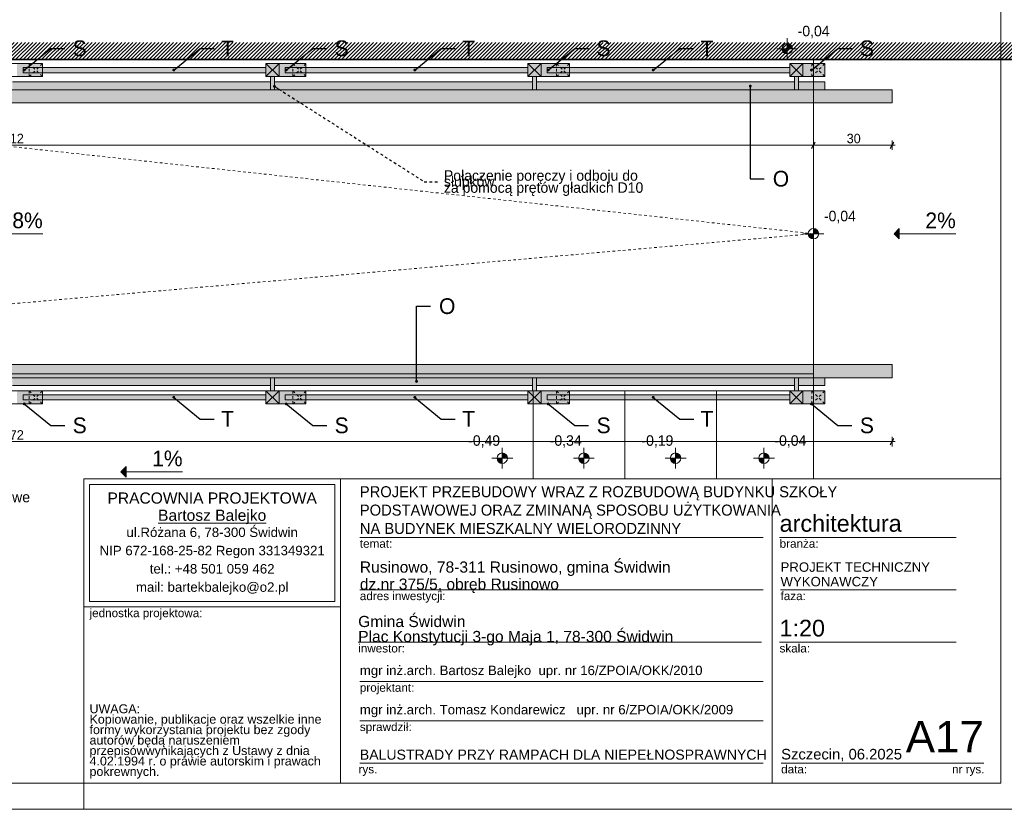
# Model space of a CAD drawing. Extents: x -185212 to -141632, y 74574 to 84560.
# Tile 148 of 256: x -174178 to -170420, y 74574 to 77589. Entities that reach past the tile are written whole.
import ezdxf

# ---------------------------------------------------------------- set-up
doc = ezdxf.new("R2010")
doc.units = 0
doc.header["$MEASUREMENT"] = 0
doc.linetypes.add('Hidden Line', pattern=[20, 10, -10])
for name, color, linetype, lineweight in [('Arch balustrady_Nr_Pióra__41', 7, 'Continuous', 9), ('Arch opisy_Nr_Pióra__21', 7, 'Continuous', 13), ('Arch schody_Nr_Pióra__1', 7, 'Continuous', 35), ('Arch schody_Nr_Pióra__21', 7, 'Continuous', 13), ('arch spadki_Nr_Pióra__21', 7, 'Continuous', 13), ('ARCH TABELA_Nr_Pióra__1', 7, 'Continuous', 35), ('ARCH TABELA_Nr_Pióra__21', 7, 'Continuous', 13), ('ARCH TABELA_Nr_Pióra__7', 7, 'Continuous', 13), ('arch wypelnienia_Nr_Pióra__41', 7, 'Continuous', 9), ('INWENT RZĘDNE_Nr_Pióra__21', 7, 'Continuous', 13), ('INWENT WYMIARY_Nr_Pióra__21', 7, 'Continuous', 13)]:
    doc.layers.add(name, color=color, linetype=linetype, lineweight=lineweight)
for name, color, linetype, lineweight, true_color in [('Arch kolorystyka_Nr_Pióra__81', 7, 'Continuous', 13, 0x6a6a6a), ('Arch schody_Nr_Pióra__2', 7, 'Continuous', 13, 0x7f7f7f), ('arch wypelnienia_Nr_Pióra__61', 7, 'Continuous', 20, 0x6a6a6a), ('INWENT WYMIARY_Nr_Pióra__3', 7, 'Continuous', 18, 0xff6600)]:
    doc.layers.add(name, color=color, linetype=linetype, lineweight=lineweight, true_color=true_color)
for name, color, linetype in [('Arch schody', 7, 'Continuous'), ('INWENT RZĘDNE', 7, 'Continuous'), ('INWENT WYMIARY', 7, 'Continuous')]:
    doc.layers.add(name, color=color, linetype=linetype)
doc.styles.add('GENERATED_STYLE_1', font='txt')
doc.styles.add('GENERATED_STYLE_3', font='txt')
doc.styles.add('GENERATED_STYLE_4', font='arial.ttf')
doc.styles.add('GENERATED_STYLE_5', font='arial.ttf')
doc.styles.add('GENERATED_STYLE_6', font='arial.ttf')
doc.dimstyles.new('GENERATED_STYLE__12', dxfattribs={"dimtxt": 0.18, "dimasz": 21.888, "dimexe": 0.18, "dimexo": 0.0625, "dimgap": 0.09, "dimtad": 0, "dimtih": 1, "dimtoh": 1, "dimdec": 4, "dimzin": 0, "dimdsep": 46, "dimcen": 0.09, "dimadec": 0, "dimazin": 0, "dimtfac": 1, "dimtdec": 4, "dimtmove": 0, "dimatfit": 3, "dimldrblk": 'ARROWHEAD_11', "dimfxl": 0, "dimtolj": 1, "dimtzin": 0, "dimarcsym": 0})
doc.dimstyles.new('GENERATED_STYLE__2', dxfattribs={"dimtxt": 35.999999, "dimasz": 18.24, "dimexe": 0.18, "dimexo": 0, "dimgap": 0.09, "dimtad": 1, "dimtih": 1, "dimtoh": 1, "dimdec": 0, "dimlfac": 0.1, "dimzin": 0, "dimdsep": 46, "dimtxsty": 'GENERATED_STYLE_1', "dimblk": 'ARROWHEAD_2', "dimblk1": 'ARROWHEAD_2', "dimblk2": 'ARROWHEAD_2', "dimcen": 0.09, "dimclrd": 7, "dimclre": 7, "dimclrt": 7, "dimazin": 0, "dimtfac": 1, "dimtdec": 4, "dimtmove": 0, "dimatfit": 3, "dimfxl": 0, "dimtolj": 1, "dimtzin": 0, "dimarcsym": 0})
doc.dimstyles.new('GENERATED_STYLE__6', dxfattribs={"dimtxt": 35.999999, "dimasz": 18.24, "dimexe": 0.18, "dimexo": 0, "dimgap": 0.09, "dimtad": 1, "dimtih": 1, "dimtoh": 1, "dimdec": 0, "dimlfac": 0.1, "dimzin": 0, "dimdsep": 46, "dimtxsty": 'GENERATED_STYLE_1', "dimblk": 'ARROWHEAD_2', "dimblk1": 'ARROWHEAD_2', "dimblk2": 'ARROWHEAD_2', "dimcen": 0.09, "dimclrd": 256, "dimclre": 256, "dimclrt": 256, "dimazin": 0, "dimtfac": 1, "dimtdec": 4, "dimtmove": 0, "dimatfit": 3, "dimfxl": 0, "dimtolj": 1, "dimtzin": 0, "dimarcsym": 0})

# ---------------------------------------------------------------- blocks, each defined once
blk = doc.blocks.new('Linia_1', base_point=(-173556.7, 75863))
at = {"layer": 'Arch schody_Nr_Pióra__21', "linetype": 'Continuous'}
blk.add_hatch(color=256, dxfattribs=at).paths.add_polyline_path([(-173792.5, 75863), (-173772.5, 75883), (-173772.5, 75843)], flags=0)
for p, q in [((-173792.5, 75863), (-173772.5, 75883)), ((-173792.5, 75863), (-173772.5, 75843)), ((-173772.5, 75883), (-173772.5, 75843)), ((-173556.7, 75863), (-173772.5, 75863))]:
    blk.add_line(p, q, dxfattribs=at)
blk = doc.blocks.new('Linia_6', base_point=(-170605.1, 76772.1))
at = {"layer": 'Arch schody_Nr_Pióra__21', "linetype": 'Continuous'}
blk.add_hatch(color=256, dxfattribs=at).paths.add_polyline_path([(-170840.9, 76772.1), (-170820.9, 76792.1), (-170820.9, 76752.1)], flags=0)
for p, q in [((-170840.9, 76772.1), (-170820.9, 76792.1)), ((-170820.9, 76792.1), (-170820.9, 76752.1)), ((-170840.9, 76772.1), (-170820.9, 76752.1)), ((-170605.1, 76772.1), (-170820.9, 76772.1))]:
    blk.add_line(p, q, dxfattribs=at)
blk = doc.blocks.new('Linia_7', base_point=(-174090.6, 76772.1))
at = {"layer": 'Arch schody_Nr_Pióra__21', "linetype": 'Continuous'}
blk.add_hatch(color=256, dxfattribs=at).paths.add_polyline_path([(-174326.3, 76772.1), (-174306.3, 76792.1), (-174306.3, 76752.1)], flags=0)
for p, q in [((-174326.3, 76772.1), (-174306.3, 76792.1)), ((-174306.3, 76792.1), (-174306.3, 76752.1)), ((-174326.3, 76772.1), (-174306.3, 76752.1)), ((-174090.6, 76772.1), (-174306.3, 76772.1))]:
    blk.add_line(p, q, dxfattribs=at)
blk = doc.blocks.new('*D102')
at = {"layer": 'INWENT WYMIARY_Nr_Pióra__3', "linetype": 'Continuous'}
for p, q in [((-177568.4, 77092), (-177568.4, 77128)), ((-177268.4, 77092), (-177268.4, 77128)), ((-177580.2, 77110), (-177568.4, 77110)), ((-177561.5, 77122), (-177575.4, 77098)), ((-177568.4, 77110), (-177268.4, 77110)), ((-177261.5, 77122), (-177275.4, 77098))]:
    blk.add_line(p, q, dxfattribs=at)
at = {"layer": 'INWENT WYMIARY_Nr_Pióra__3', "char_height": 36, "attachment_point": 7, "style": 'GENERATED_STYLE_1'}
for s, insert in [('{30}', (-177441.5, 77117.2)), ('{612}', (-174243, 77117.2)), ('{30}', (-171021.5, 77117.2))]:
    blk.add_mtext(s, dxfattribs=dict(at, insert=insert))
blk = doc.blocks.new('ARROWHEAD_2')
at = {"color": 0, "linetype": 'Continuous', "lineweight": 0}
for p, q in [((0, 0), (-1, 0)), ((-0.38, -0.66), (0.38, 0.66))]:
    blk.add_line(p, q, dxfattribs=at)
blk = doc.blocks.new('*D103')
at = {"layer": 'INWENT WYMIARY_Nr_Pióra__3', "linetype": 'Continuous'}
for p, q in [((-177268.4, 77092), (-177268.4, 77128)), ((-171148.4, 77092), (-171148.4, 77128)), ((-177261.5, 77122), (-177275.4, 77098)), ((-177268.4, 77110), (-171148.4, 77110)), ((-171141.5, 77122), (-171155.4, 77098))]:
    blk.add_line(p, q, dxfattribs=at)
at = {"layer": 'INWENT WYMIARY_Nr_Pióra__3', "char_height": 36, "attachment_point": 7, "style": 'GENERATED_STYLE_1'}
for s, insert in [('{30}', (-177441.5, 77117.2)), ('{612}', (-174243, 77117.2)), ('{30}', (-171021.5, 77117.2))]:
    blk.add_mtext(s, dxfattribs=dict(at, insert=insert))
blk = doc.blocks.new('*D104')
at = {"layer": 'INWENT WYMIARY_Nr_Pióra__3', "linetype": 'Continuous'}
for p, q in [((-171148.4, 77092), (-171148.4, 77128)), ((-170848.4, 77092), (-170848.4, 77128)), ((-171141.5, 77122), (-171155.4, 77098)), ((-171148.4, 77110), (-170848.4, 77110)), ((-170855.4, 77098), (-170841.5, 77122)), ((-170848.4, 77110), (-170836.7, 77110))]:
    blk.add_line(p, q, dxfattribs=at)
at = {"layer": 'INWENT WYMIARY_Nr_Pióra__3', "char_height": 36, "attachment_point": 7, "style": 'GENERATED_STYLE_1'}
for s, insert in [('{30}', (-177441.5, 77117.2)), ('{612}', (-174243, 77117.2)), ('{30}', (-171021.5, 77117.2))]:
    blk.add_mtext(s, dxfattribs=dict(at, insert=insert))
blk = doc.blocks.new('*D105')
at = {"layer": 'INWENT WYMIARY_Nr_Pióra__21', "linetype": 'Continuous'}
for p, q in [((-177580.2, 75978.1), (-177568.4, 75978.1)), ((-177561.5, 75990.1), (-177575.4, 75966.1)), ((-177568.4, 75960.1), (-177568.4, 75996.1)), ((-177568.4, 75978.1), (-170848.4, 75978.1)), ((-170855.4, 75966.1), (-170841.5, 75990.1)), ((-170848.4, 75960.1), (-170848.4, 75996.1)), ((-170848.4, 75978.1), (-170836.7, 75978.1))]:
    blk.add_line(p, q, dxfattribs=at)
at = {"layer": 'INWENT WYMIARY_Nr_Pióra__21', "insert": (-174243, 75985.3), "char_height": 36, "attachment_point": 7, "style": 'GENERATED_STYLE_1'}
blk.add_mtext('{672}', dxfattribs=at)
blk = doc.blocks.new('Koty wysokościowe_1', base_point=(-171248.7, 77478.6))
at = {"layer": 'INWENT RZĘDNE_Nr_Pióra__21', "linetype": 'Continuous'}
for points in [[(-171248.7, 77478.6), (-171268.7, 77478.6), (-171267.2, 77471), (-171262.8, 77464.5), (-171256.3, 77460.1), (-171248.7, 77458.6)], [(-171248.7, 77478.6), (-171228.7, 77478.6), (-171230.2, 77486.3), (-171234.5, 77492.7), (-171241, 77497.1), (-171248.7, 77498.6)]]:
    blk.add_hatch(color=256, dxfattribs=at).paths.add_polyline_path(points, flags=0)
for p, q in [((-171248.7, 77438.6), (-171248.7, 77518.6)), ((-171288.7, 77478.6), (-171208.7, 77478.6))]:
    blk.add_line(p, q, dxfattribs=at)
blk.add_circle((-171248.7, 77478.6), 20, dxfattribs=at)
at = {"layer": 'INWENT RZĘDNE_Nr_Pióra__21', "insert": (-171208.7, 77518.6), "char_height": 40, "attachment_point": 7, "style": 'GENERATED_STYLE_1'}
blk.add_mtext('{-0,04}', dxfattribs=at)
blk = doc.blocks.new('Koty wysokościowe_2', base_point=(-171148.4, 76772.1))
at = {"layer": 'INWENT RZĘDNE_Nr_Pióra__21', "linetype": 'Continuous'}
for points in [[(-171148.4, 76772.1), (-171128.4, 76772.1), (-171130, 76779.7), (-171134.3, 76786.2), (-171140.8, 76790.5), (-171148.4, 76792.1)], [(-171148.4, 76772.1), (-171168.4, 76772.1), (-171166.9, 76764.4), (-171162.6, 76757.9), (-171156.1, 76753.6), (-171148.4, 76752.1)]]:
    blk.add_hatch(color=256, dxfattribs=at).paths.add_polyline_path(points, flags=0)
for p, q in [((-171148.4, 76732.1), (-171148.4, 76812.1)), ((-171188.4, 76772.1), (-171108.4, 76772.1))]:
    blk.add_line(p, q, dxfattribs=at)
blk.add_circle((-171148.4, 76772.1), 20, dxfattribs=at)
at = {"layer": 'INWENT RZĘDNE_Nr_Pióra__21', "insert": (-171108.4, 76812.1), "char_height": 40, "attachment_point": 7, "style": 'GENERATED_STYLE_1'}
blk.add_mtext('{-0,04}', dxfattribs=at)
blk = doc.blocks.new('Koty wysokościowe_3', base_point=(-171337.5, 75914.9))
at = {"layer": 'INWENT RZĘDNE_Nr_Pióra__21', "linetype": 'Continuous'}
for points in [[(-171337.5, 75914.9), (-171317.5, 75914.9), (-171319.1, 75922.6), (-171323.4, 75929.1), (-171329.9, 75933.4), (-171337.5, 75934.9)], [(-171337.5, 75914.9), (-171357.5, 75914.9), (-171356, 75907.3), (-171351.7, 75900.8), (-171345.2, 75896.5), (-171337.5, 75894.9)]]:
    blk.add_hatch(color=256, dxfattribs=at).paths.add_polyline_path(points, flags=0)
for p, q in [((-171337.5, 75874.9), (-171337.5, 75954.9)), ((-171377.5, 75914.9), (-171297.5, 75914.9))]:
    blk.add_line(p, q, dxfattribs=at)
blk.add_circle((-171337.5, 75914.9), 20, dxfattribs=at)
at = {"layer": 'INWENT RZĘDNE_Nr_Pióra__21', "insert": (-171297.5, 75954.9), "char_height": 40, "attachment_point": 7, "style": 'GENERATED_STYLE_1'}
blk.add_mtext('{-0,04}', dxfattribs=at)
blk = doc.blocks.new('Koty wysokościowe_6', base_point=(-172336.2, 75914.9))
at = {"layer": 'INWENT RZĘDNE_Nr_Pióra__21', "linetype": 'Continuous'}
for points in [[(-172336.2, 75914.9), (-172316.2, 75914.9), (-172317.8, 75922.6), (-172322.1, 75929.1), (-172328.6, 75933.4), (-172336.2, 75934.9)], [(-172336.2, 75914.9), (-172356.2, 75914.9), (-172354.7, 75907.3), (-172350.4, 75900.8), (-172343.9, 75896.5), (-172336.2, 75894.9)]]:
    blk.add_hatch(color=256, dxfattribs=at).paths.add_polyline_path(points, flags=0)
for p, q in [((-172336.2, 75874.9), (-172336.2, 75954.9)), ((-172376.2, 75914.9), (-172296.2, 75914.9))]:
    blk.add_line(p, q, dxfattribs=at)
blk.add_circle((-172336.2, 75914.9), 20, dxfattribs=at)
at = {"layer": 'INWENT RZĘDNE_Nr_Pióra__21', "insert": (-172466.4, 75954.9), "char_height": 40, "attachment_point": 7, "style": 'GENERATED_STYLE_1'}
blk.add_mtext('{-0,49}', dxfattribs=at)
blk = doc.blocks.new('Koty wysokościowe_7', base_point=(-172024.9, 75914.9))
at = {"layer": 'INWENT RZĘDNE_Nr_Pióra__21', "linetype": 'Continuous'}
for points in [[(-172024.9, 75914.9), (-172004.9, 75914.9), (-172006.4, 75922.6), (-172010.8, 75929.1), (-172017.3, 75933.4), (-172024.9, 75934.9)], [(-172024.9, 75914.9), (-172044.9, 75914.9), (-172043.4, 75907.3), (-172039, 75900.8), (-172032.6, 75896.5), (-172024.9, 75894.9)]]:
    blk.add_hatch(color=256, dxfattribs=at).paths.add_polyline_path(points, flags=0)
for p, q in [((-172024.9, 75874.9), (-172024.9, 75954.9)), ((-172064.9, 75914.9), (-171984.9, 75914.9))]:
    blk.add_line(p, q, dxfattribs=at)
blk.add_circle((-172024.9, 75914.9), 20, dxfattribs=at)
at = {"layer": 'INWENT RZĘDNE_Nr_Pióra__21', "insert": (-172155.1, 75954.9), "char_height": 40, "attachment_point": 7, "style": 'GENERATED_STYLE_1'}
blk.add_mtext('{-0,34}', dxfattribs=at)
blk = doc.blocks.new('Koty wysokościowe_8', base_point=(-171674.9, 75914.9))
at = {"layer": 'INWENT RZĘDNE_Nr_Pióra__21', "linetype": 'Continuous'}
for points in [[(-171674.9, 75914.9), (-171654.9, 75914.9), (-171656.4, 75922.6), (-171660.8, 75929.1), (-171667.3, 75933.4), (-171674.9, 75934.9)], [(-171674.9, 75914.9), (-171694.9, 75914.9), (-171693.4, 75907.3), (-171689, 75900.8), (-171682.6, 75896.5), (-171674.9, 75894.9)]]:
    blk.add_hatch(color=256, dxfattribs=at).paths.add_polyline_path(points, flags=0)
for p, q in [((-171674.9, 75874.9), (-171674.9, 75954.9)), ((-171714.9, 75914.9), (-171634.9, 75914.9))]:
    blk.add_line(p, q, dxfattribs=at)
blk.add_circle((-171674.9, 75914.9), 20, dxfattribs=at)
at = {"layer": 'INWENT RZĘDNE_Nr_Pióra__21', "insert": (-171805.1, 75954.9), "char_height": 40, "attachment_point": 7, "style": 'GENERATED_STYLE_1'}
blk.add_mtext('{-0,19}', dxfattribs=at)
blk = doc.blocks.new('ARROWHEAD_11')
at = {"color": 0, "linetype": 'Continuous', "lineweight": 0}
blk.add_line((0, 0), (-1, 0), dxfattribs=at)
at = {"color": 0, "linetype": 'Continuous', "lineweight": 0, "const_width": 0.25, "flags": 128}
blk.add_lwpolyline([(-0.125, 0, 1), (0.125, 0, 1)], format="xyb", close=True, dxfattribs=at)

msp = doc.modelspace()

# ---------------------------------------------------------------- hatches: boundary and pattern name
at = {"layer": 'Arch kolorystyka_Nr_Pióra__81', "linetype": 'Continuous'}
h = msp.add_hatch(dxfattribs=at)
h.set_pattern_fill('Cegła_zwykła', color=256, style=0, pattern_type=2)
h.set_pattern_definition([(45, (0, 0), (-7.0710678, 7.0710678), [])])
h.paths.add_polyline_path([(-170333.1, 77437.1), (-177268.4, 77437.1), (-177268.4, 77504.2), (-177194.9, 77504.2), (-177194.9, 77502.6), (-170333.1, 77502.6)], flags=0)
at = {"layer": 'arch wypelnienia_Nr_Pióra__41', "linetype": 'Continuous', "lineweight": 0, "true_color": 0x000000}
for points in [[(-174165.5, 77387.1), (-173238.4, 77387.1), (-173238.4, 77407.1), (-174165.5, 77407.1)], [(-173238.4, 77422.1), (-173188.4, 77422.1), (-173188.4, 77372.1), (-173205.9, 77372.1), (-173205.9, 77322.1), (-173220.9, 77322.1), (-173220.9, 77372.1), (-173238.4, 77372.1)], [(-173165.5, 77387.1), (-172238.4, 77387.1), (-172238.4, 77407.1), (-173165.5, 77407.1)], [(-172238.4, 77422.1), (-172188.4, 77422.1), (-172188.4, 77372.1), (-172205.9, 77372.1), (-172205.9, 77322.1), (-172220.9, 77322.1), (-172220.9, 77372.1), (-172238.4, 77372.1)], [(-172165.5, 77387.1), (-171238.4, 77387.1), (-171238.4, 77407.1), (-172165.5, 77407.1)], [(-171238.4, 77422.1), (-171188.4, 77422.1), (-171188.4, 77372.1), (-171205.9, 77372.1), (-171205.9, 77322.1), (-171220.9, 77322.1), (-171220.9, 77372.1), (-171238.4, 77372.1)], [(-173220.9, 77322.1), (-173220.9, 77352.1), (-174205.9, 77352.1), (-174205.9, 77322.1)], [(-172220.9, 77322.1), (-172220.9, 77352.1), (-173205.9, 77352.1), (-173205.9, 77322.1)], [(-171220.9, 77352.1), (-172205.9, 77352.1), (-172205.9, 77322.1), (-171220.9, 77322.1)], [(-171104.6, 77322.1), (-171104.6, 77352.1), (-171154.6, 77352.1), (-171205.9, 77352.1), (-171205.9, 77322.1)], [(-170848.4, 77272.1), (-177568.4, 77272.1), (-177568.4, 77322.1), (-170848.4, 77322.1)], [(-177568.4, 76222.1), (-170848.4, 76222.1), (-170848.4, 76272.1), (-177568.4, 76272.1)], [(-173220.9, 76192.1), (-173220.9, 76222.1), (-174205.9, 76222.1), (-174205.9, 76192.1)], [(-173238.4, 76122.1), (-173188.4, 76122.1), (-173188.4, 76172.1), (-173205.9, 76172.1), (-173205.9, 76222.1), (-173220.9, 76222.1), (-173220.9, 76172.1), (-173238.4, 76172.1)], [(-172220.9, 76192.1), (-172220.9, 76222.1), (-173205.9, 76222.1), (-173205.9, 76192.1)], [(-172238.4, 76122.1), (-172188.4, 76122.1), (-172188.4, 76172.1), (-172205.9, 76172.1), (-172205.9, 76222.1), (-172220.9, 76222.1), (-172220.9, 76172.1), (-172238.4, 76172.1)], [(-171220.9, 76222.1), (-172205.9, 76222.1), (-172205.9, 76192.1), (-171220.9, 76192.1)], [(-171238.4, 76122.1), (-171188.4, 76122.1), (-171188.4, 76172.1), (-171205.9, 76172.1), (-171205.9, 76222.1), (-171220.9, 76222.1), (-171220.9, 76172.1), (-171238.4, 76172.1)], [(-171104.6, 76192.1), (-171104.6, 76222.1), (-171154.6, 76222.1), (-171205.9, 76222.1), (-171205.9, 76192.1)], [(-174165.5, 76137.1), (-173238.4, 76137.1), (-173238.4, 76157.1), (-174165.5, 76157.1)], [(-173165.5, 76137.1), (-172238.4, 76137.1), (-172238.4, 76157.1), (-173165.5, 76157.1)], [(-172165.5, 76137.1), (-171238.4, 76137.1), (-171238.4, 76157.1), (-172165.5, 76157.1)]]:
    msp.add_hatch(color=18, dxfattribs=at).paths.add_polyline_path(points, flags=0)
at = {"layer": 'arch wypelnienia_Nr_Pióra__61', "linetype": 'Continuous', "lineweight": 0, "true_color": 0x1a1a1a}
for points in [[(-174188.4, 77372.1), (-174188.4, 77422.1), (-174091.9, 77422.1), (-174091.9, 77407.1), (-174165.5, 77407.1), (-174165.5, 77387.1), (-174091.9, 77387.1), (-174091.9, 77372.1)], [(-173188.4, 77372.1), (-173188.4, 77422.1), (-173085.5, 77422.1), (-173085.5, 77407.1), (-173165.5, 77407.1), (-173165.5, 77387.1), (-173085.5, 77387.1), (-173085.5, 77372.1)], [(-172188.4, 77372.1), (-172188.4, 77422.1), (-172079.1, 77422.1), (-172079.1, 77407.1), (-172165.5, 77407.1), (-172165.5, 77387.1), (-172079.1, 77387.1), (-172079.1, 77372.1)], [(-171188.4, 77422.1), (-171104.6, 77422.1), (-171104.6, 77372.1), (-171188.4, 77372.1)], [(-174188.4, 76172.1), (-174188.4, 76122.1), (-174091.9, 76122.1), (-174091.9, 76137.1), (-174165.5, 76137.1), (-174165.5, 76157.1), (-174091.9, 76157.1), (-174091.9, 76172.1)], [(-173188.4, 76172.1), (-173188.4, 76122.1), (-173085.5, 76122.1), (-173085.5, 76137.1), (-173165.5, 76137.1), (-173165.5, 76157.1), (-173085.5, 76157.1), (-173085.5, 76172.1)], [(-172188.4, 76172.1), (-172188.4, 76122.1), (-172079.1, 76122.1), (-172079.1, 76137.1), (-172165.5, 76137.1), (-172165.5, 76157.1), (-172079.1, 76157.1), (-172079.1, 76172.1)], [(-171188.4, 76122.1), (-171104.6, 76122.1), (-171104.6, 76172.1), (-171188.4, 76172.1)]]:
    msp.add_hatch(color=250, dxfattribs=at).paths.add_polyline_path(points, flags=0)

# ---------------------------------------------------------------- linework, layer by layer
at = {"layer": 'Arch balustrady_Nr_Pióra__41', "linetype": 'Continuous'}
for p, q in [((-174091.9, 77422.1), (-174238.4, 77422.1)), ((-174165.5, 77407.1), (-174165.5, 77387.1)), ((-174165.5, 77407.1), (-173238.4, 77407.1)), ((-174091.9, 77372.1), (-174091.9, 77422.1)), ((-173085.5, 77422.1), (-173238.4, 77422.1)), ((-173188.4, 77422.1), (-173238.4, 77422.1)), ((-173238.4, 77372.1), (-173188.4, 77422.1)), ((-173238.4, 77422.1), (-173188.4, 77372.1)), ((-173238.4, 77422.1), (-173238.4, 77372.1)), ((-173188.4, 77372.1), (-173188.4, 77422.1)), ((-173165.5, 77407.1), (-172238.4, 77407.1)), ((-173165.5, 77407.1), (-173165.5, 77387.1)), ((-173085.5, 77372.1), (-173085.5, 77422.1)), ((-172079.1, 77422.1), (-172238.4, 77422.1)), ((-172188.4, 77422.1), (-172238.4, 77422.1)), ((-172238.4, 77372.1), (-172188.4, 77422.1)), ((-172238.4, 77422.1), (-172188.4, 77372.1)), ((-172238.4, 77422.1), (-172238.4, 77372.1)), ((-172188.4, 77372.1), (-172188.4, 77422.1)), ((-172165.5, 77407.1), (-171238.4, 77407.1)), ((-172165.5, 77407.1), (-172165.5, 77387.1)), ((-172079.1, 77372.1), (-172079.1, 77422.1)), ((-171188.4, 77422.1), (-171238.4, 77422.1)), ((-171238.4, 77372.1), (-171188.4, 77422.1)), ((-171238.4, 77422.1), (-171188.4, 77372.1)), ((-171104.6, 77422.1), (-171238.4, 77422.1)), ((-171238.4, 77422.1), (-171238.4, 77372.1)), ((-171188.4, 77372.1), (-171188.4, 77422.1)), ((-171104.6, 77372.1), (-171104.6, 77422.1)), ((-174238.4, 77372.1), (-174091.9, 77372.1)), ((-174205.9, 77352.1), (-173220.9, 77352.1)), ((-174165.5, 77387.1), (-173238.4, 77387.1)), ((-173238.4, 77372.1), (-173085.5, 77372.1)), ((-173238.4, 77372.1), (-173188.4, 77372.1)), ((-173220.9, 77372.1), (-173220.9, 77322.1)), ((-173205.9, 77372.1), (-173205.9, 77322.1)), ((-173205.9, 77352.1), (-172220.9, 77352.1)), ((-173165.5, 77387.1), (-172238.4, 77387.1)), ((-172238.4, 77372.1), (-172079.1, 77372.1)), ((-172238.4, 77372.1), (-172188.4, 77372.1)), ((-172220.9, 77372.1), (-172220.9, 77322.1)), ((-172205.9, 77372.1), (-172205.9, 77322.1)), ((-172205.9, 77352.1), (-171220.9, 77352.1)), ((-172165.5, 77387.1), (-171238.4, 77387.1)), ((-171238.4, 77372.1), (-171188.4, 77372.1)), ((-171238.4, 77372.1), (-171104.6, 77372.1)), ((-171220.9, 77372.1), (-171220.9, 77322.1)), ((-171205.9, 77372.1), (-171205.9, 77322.1)), ((-171205.9, 77352.1), (-171104.6, 77352.1)), ((-171104.6, 77352.1), (-171104.6, 77322.1)), ((-177568.4, 77322.1), (-170848.4, 77322.1)), ((-170848.4, 77322.1), (-170848.4, 77272.1)), ((-177568.4, 77272.1), (-170848.4, 77272.1)), ((-177568.4, 76272.1), (-170848.4, 76272.1)), ((-170848.4, 76222.1), (-170848.4, 76272.1)), ((-177568.4, 76222.1), (-170848.4, 76222.1)), ((-174205.9, 76192.1), (-173220.9, 76192.1)), ((-173220.9, 76172.1), (-173220.9, 76222.1)), ((-173205.9, 76172.1), (-173205.9, 76222.1)), ((-173205.9, 76192.1), (-172220.9, 76192.1)), ((-172220.9, 76172.1), (-172220.9, 76222.1)), ((-172205.9, 76172.1), (-172205.9, 76222.1)), ((-172205.9, 76192.1), (-171220.9, 76192.1)), ((-171220.9, 76172.1), (-171220.9, 76222.1)), ((-171205.9, 76172.1), (-171205.9, 76222.1)), ((-171205.9, 76192.1), (-171154.6, 76192.1)), ((-171154.6, 76192.1), (-171104.6, 76192.1)), ((-171104.6, 76192.1), (-171104.6, 76222.1)), ((-174238.4, 76172.1), (-174091.9, 76172.1)), ((-174165.5, 76137.1), (-174165.5, 76157.1)), ((-174165.5, 76157.1), (-173238.4, 76157.1)), ((-174091.9, 76172.1), (-174091.9, 76122.1)), ((-173238.4, 76172.1), (-173085.5, 76172.1)), ((-173238.4, 76172.1), (-173188.4, 76172.1)), ((-173238.4, 76172.1), (-173188.4, 76122.1)), ((-173238.4, 76122.1), (-173188.4, 76172.1)), ((-173238.4, 76122.1), (-173238.4, 76172.1)), ((-173188.4, 76172.1), (-173188.4, 76122.1)), ((-173165.5, 76137.1), (-173165.5, 76157.1)), ((-173165.5, 76157.1), (-172238.4, 76157.1)), ((-173085.5, 76172.1), (-173085.5, 76122.1)), ((-172238.4, 76172.1), (-172079.1, 76172.1)), ((-172238.4, 76172.1), (-172188.4, 76172.1)), ((-172238.4, 76172.1), (-172188.4, 76122.1)), ((-172238.4, 76122.1), (-172188.4, 76172.1)), ((-172238.4, 76122.1), (-172238.4, 76172.1)), ((-172188.4, 76172.1), (-172188.4, 76122.1)), ((-172165.5, 76137.1), (-172165.5, 76157.1)), ((-172165.5, 76157.1), (-171238.4, 76157.1)), ((-172079.1, 76172.1), (-172079.1, 76122.1)), ((-171238.4, 76172.1), (-171188.4, 76172.1)), ((-171238.4, 76172.1), (-171188.4, 76122.1)), ((-171238.4, 76122.1), (-171188.4, 76172.1)), ((-171238.4, 76172.1), (-171104.6, 76172.1)), ((-171238.4, 76122.1), (-171238.4, 76172.1)), ((-171188.4, 76172.1), (-171188.4, 76122.1)), ((-171104.6, 76172.1), (-171104.6, 76122.1)), ((-174091.9, 76122.1), (-174238.4, 76122.1)), ((-174165.5, 76137.1), (-173238.4, 76137.1)), ((-173085.5, 76122.1), (-173238.4, 76122.1)), ((-173188.4, 76122.1), (-173238.4, 76122.1)), ((-173165.5, 76137.1), (-172238.4, 76137.1)), ((-172079.1, 76122.1), (-172238.4, 76122.1)), ((-172188.4, 76122.1), (-172238.4, 76122.1)), ((-172165.5, 76137.1), (-171238.4, 76137.1)), ((-171188.4, 76122.1), (-171238.4, 76122.1)), ((-171104.6, 76122.1), (-171238.4, 76122.1))]:
    msp.add_line(p, q, dxfattribs=at)
at = {"layer": 'Arch balustrady_Nr_Pióra__41', "linetype": 'Hidden Line'}
for p, q in [((-174141.9, 77422.1), (-174141.9, 77372.1)), ((-174141.9, 77372.1), (-174091.9, 77422.1)), ((-174141.9, 77422.1), (-174091.9, 77372.1)), ((-173135.5, 77422.1), (-173135.5, 77372.1)), ((-173135.5, 77372.1), (-173085.5, 77422.1)), ((-173135.5, 77422.1), (-173085.5, 77372.1)), ((-172129.1, 77422.1), (-172129.1, 77372.1)), ((-172129.1, 77372.1), (-172079.1, 77422.1)), ((-172129.1, 77422.1), (-172079.1, 77372.1)), ((-171154.6, 77422.1), (-171154.6, 77372.1)), ((-171154.6, 77372.1), (-171104.6, 77422.1)), ((-171154.6, 77422.1), (-171104.6, 77372.1)), ((-174141.9, 76122.1), (-174141.9, 76172.1)), ((-174141.9, 76172.1), (-174091.9, 76122.1)), ((-174141.9, 76122.1), (-174091.9, 76172.1)), ((-173135.5, 76122.1), (-173135.5, 76172.1)), ((-173135.5, 76172.1), (-173085.5, 76122.1)), ((-173135.5, 76122.1), (-173085.5, 76172.1)), ((-172129.1, 76122.1), (-172129.1, 76172.1)), ((-172129.1, 76172.1), (-172079.1, 76122.1)), ((-172129.1, 76122.1), (-172079.1, 76172.1)), ((-171154.6, 76122.1), (-171154.6, 76172.1)), ((-171154.6, 76172.1), (-171104.6, 76122.1)), ((-171154.6, 76122.1), (-171104.6, 76172.1))]:
    msp.add_line(p, q, dxfattribs=at)
at = {"layer": 'Arch schody_Nr_Pióra__1', "linetype": 'Continuous'}
msp.add_line((-169618.4, 77437.1), (-177268.4, 77437.1), dxfattribs=at)
at = {"layer": 'Arch schody_Nr_Pióra__2', "linetype": 'Hidden Line'}
for q in [(-177268.4, 77437.1), (-177268.4, 76237.1)]:
    msp.add_line((-171148.4, 76772.1), q, dxfattribs=at)
at = {"layer": 'Arch schody_Nr_Pióra__2', "linetype": 'Continuous'}
for p, q in [((-171148.4, 76237.1), (-171148.4, 77437.1)), ((-171148.4, 76237.1), (-177268.4, 76237.1)), ((-171148.4, 76172.1), (-171148.4, 76237.1)), ((-171148.4, 76172.1), (-177268.4, 76172.1)), ((-172218.4, 75836.2), (-172218.4, 76172.1)), ((-171868.4, 75836.2), (-171868.4, 76172.1)), ((-171518.4, 75836.2), (-171518.4, 76172.1)), ((-171148.4, 75836.2), (-171148.4, 76172.1))]:
    msp.add_line(p, q, dxfattribs=at)
at = {"layer": 'ARCH TABELA_Nr_Pióra__21', "linetype": 'Continuous'}
for p, q in [((-170433.1, 80414), (-170433.1, 75836.2)), ((-173933.1, 75836.2), (-172954.3, 75836.2)), ((-173933.1, 75346.9), (-173933.1, 75836.2)), ((-173933.1, 74674), (-173933.1, 75836.2)), ((-173933.1, 75836.2), (-170433.1, 75836.2)), ((-173911.8, 75368.2), (-173911.8, 75815)), ((-173911.8, 75815), (-172975.6, 75815)), ((-172975.6, 75368.2), (-172975.6, 75815)), ((-172954.3, 75346.9), (-172954.3, 75836.2)), ((-172954.3, 75836.2), (-172954.3, 74674)), ((-171305.4, 75836.2), (-171305.4, 74674)), ((-170433.1, 75836.2), (-170433.1, 74674)), ((-172954.3, 74674), (-172954.3, 75756.2)), ((-172879.9, 75612.1), (-171339.9, 75612.1)), ((-171277.5, 75612.1), (-170604.1, 75612.1)), ((-172879.9, 75412.1), (-171339.9, 75412.1)), ((-171274, 75412.1), (-170604.1, 75412.1)), ((-173911.8, 75368.2), (-172975.6, 75368.2)), ((-173933.1, 75346.9), (-172954.3, 75346.9)), ((-172886.2, 75212.2), (-171346.2, 75212.2)), ((-171277.9, 75212.2), (-170604.1, 75212.2)), ((-172879.9, 75062.2), (-171339.9, 75062.2)), ((-172879.9, 74912.2), (-171339.9, 74912.2)), ((-172879.9, 74750.5), (-171339.9, 74750.5)), ((-171271.7, 74750.5), (-170815.3, 74750.5)), ((-170819.7, 74750.5), (-170497.7, 74750.5)), ((-170433.1, 74674), (-178093.1, 74674)), ((-173933.1, 74674), (-172954.3, 74674)), ((-173933.1, 74574), (-173933.1, 74674)), ((-173933.1, 74574), (-173933.1, 74674)), ((-173933.1, 74574), (-173933.1, 74674)), ((-170433.1, 74674), (-172954.3, 74674)), ((-170333.1, 74574), (-178693.1, 74574))]:
    msp.add_line(p, q, dxfattribs=at)

# ---------------------------------------------------------------- block references
at = {"layer": 'Arch schody', "linetype": 'Continuous'}
for name, p in [('Linia_7', (-174090.6, 76772.1)), ('Linia_6', (-170605.1, 76772.1)), ('Linia_1', (-173556.7, 75863))]:
    msp.add_blockref(name, p, dxfattribs=at)
at = {"layer": 'INWENT RZĘDNE'}
for name, p in [('Koty wysokościowe_1', (-171248.7, 77478.6)), ('Koty wysokościowe_2', (-171148.4, 76772.1)), ('Koty wysokościowe_6', (-172336.2, 75914.9)), ('Koty wysokościowe_7', (-172024.9, 75914.9)), ('Koty wysokościowe_8', (-171674.9, 75914.9)), ('Koty wysokościowe_3', (-171337.5, 75914.9))]:
    msp.add_blockref(name, p, dxfattribs=at)

# ---------------------------------------------------------------- texts
at = {"layer": 'Arch opisy_Nr_Pióra__21', "linetype": 'Continuous', "char_height": 60, "attachment_point": 4, "style": 'GENERATED_STYLE_3'}
for s, insert, width in [('{S}', (-173976.2, 77479.9), 46.306), ('{T}', (-173409.5, 77479.9), 42.353), ('{S}', (-172976.2, 77479.9), 46.306), ('{T}', (-172489.2, 77479.9), 42.353), ('{S}', (-171976.2, 77479.9), 46.306), ('{T}', (-171579.1, 77479.9), 42.353), ('{S}', (-170971.2, 77479.9), 46.306), ('{O}', (-171303.6, 76981.8), 54.212), ('{O}', (-172577.6, 76495.1), 54.212), ('{S}', (-173976.2, 76039.8), 46.306), ('{T}', (-173409.5, 76064.9), 42.353), ('{S}', (-172976.2, 76039.8), 46.306), ('{T}', (-172489.2, 76064.9), 42.353), ('{S}', (-171976.2, 76039.8), 46.306), ('{T}', (-171579.1, 76064.9), 42.353), ('{S}', (-170971.2, 76039.8), 46.306)]:
    msp.add_mtext(s, dxfattribs=dict(at, insert=insert, width=width))
at = {"layer": 'Arch opisy_Nr_Pióra__21', "linetype": 'Continuous', "char_height": 40, "attachment_point": 4, "style": 'GENERATED_STYLE_3'}
for s, insert, width, line_spacing_factor in [('{Połączenie poręczy i odboju do słupków\\Pza pomocą prętów gładkich D10}', (-172559.1, 76965.3), 885.46, 0.345274), ('{Obrzeża palisadowe\\P6,5x80 cm, góra dopassowana\\Pdo spadku rampy}', (-174623.6, 75695.1), 664.096, 0.653624)]:
    msp.add_mtext(s, dxfattribs=dict(at, insert=insert, width=width, line_spacing_factor=line_spacing_factor))
at = {"layer": 'arch spadki_Nr_Pióra__21', "linetype": 'Continuous', "char_height": 60, "attachment_point": 3, "style": 'GENERATED_STYLE_3'}
for s, insert in [('{8%}', (-174090.6, 76853.1)), ('{2%}', (-170605.1, 76853.1)), ('{1%}', (-173556.7, 75944.1))]:
    msp.add_mtext(s, dxfattribs=dict(at, insert=insert))
at = {"layer": 'ARCH TABELA_Nr_Pióra__1', "linetype": 'Continuous'}
for s, insert, char_height, attachment_point, line_spacing_factor, style in [('{\\pt4508.66;PROJEKT PRZEBUDOWY WRAZ Z ROZBUDOWĄ BUDYNKU SZKOŁY \\P\\pt4508.66;PODSTAWOWEJ ORAZ ZMINANĄ SPOSOBU UŻYTKOWANIA \\P\\pt4508.66;NA BUDYNEK MIESZKALNY WIELORODZINNY}', (-172879.9, 75624.9), 42, 7, 1.001884, 'GENERATED_STYLE_3'), ('{Rusinowo, 78-311 Rusinowo, gmina Świdwin \\Pdz.nr 375/5, obręb Rusinowo}', (-172879.9, 75399.8), 42.553, 7, 0.918867, 'GENERATED_STYLE_4'), ('{PROJEKT TECHNICZNY\\PWYKONAWCZY}', (-171274, 75517.1), 36.038, 1, 0.923713, 'GENERATED_STYLE_4'), ('{Gmina Świdwin\\PPlac Konstytucji 3-go Maja 1, 78-300 Świdwin}', (-172886.2, 75199.9), 42.553, 7, 0.807442, 'GENERATED_STYLE_4')]:
    msp.add_mtext(s, dxfattribs=dict(at, insert=insert, char_height=char_height, attachment_point=attachment_point, line_spacing_factor=line_spacing_factor, style=style))
at = {"layer": 'ARCH TABELA_Nr_Pióra__7', "linetype": 'Continuous', "insert": (-173443.7, 75784), "char_height": 42.553, "attachment_point": 2, "line_spacing_factor": 0.926719, "style": 'GENERATED_STYLE_6'}
msp.add_mtext('{PRACOWNIA PROJEKTOWA\\P\\LBartosz Balejko}', dxfattribs=at)
at = {"layer": 'ARCH TABELA_Nr_Pióra__7', "linetype": 'Continuous'}
for s, insert, char_height, attachment_point, style in [('{architektura}', (-171277.5, 75697.8), 63.832, 1, 'GENERATED_STYLE_4'), ('{temat:}', (-172879.9, 75604.8), 31.92, 1, 'GENERATED_STYLE_4'), ('{branża:}', (-171277.5, 75604.8), 31.92, 1, 'GENERATED_STYLE_4'), ('{adres inwestycji:}', (-172879.9, 75404.8), 31.916, 1, 'GENERATED_STYLE_4'), ('{faza:}', (-171274, 75404.8), 31.92, 1, 'GENERATED_STYLE_4'), ('{jednostka projektowa:}', (-173911.8, 75339.6), 31.916, 1, 'GENERATED_STYLE_4'), ('{1:20}', (-171277.9, 75297.9), 63.83, 1, 'GENERATED_STYLE_4'), ('{inwestor:}', (-172886.2, 75204.9), 31.916, 1, 'GENERATED_STYLE_4'), ('{skala:}', (-171277.9, 75204.9), 31.92, 1, 'GENERATED_STYLE_4'), ('{mgr inż.arch. Bartosz Balejko  upr. nr 16/ZPOIA/OKK/2010}', (-172879.9, 75122.6), 36, 1, 'GENERATED_STYLE_4'), ('{projektant:}', (-172879.9, 75054.9), 31.916, 1, 'GENERATED_STYLE_4'), ('{mgr inż.arch. Tomasz Kondarewicz   upr. nr 6/ZPOIA/OKK/2009}', (-172879.9, 74972.6), 36, 1, 'GENERATED_STYLE_4'), ('{sprawdził:}', (-172879.9, 74904.9), 31.916, 1, 'GENERATED_STYLE_4'), ('{A17}', (-170497.7, 74911.6), 120, 3, 'GENERATED_STYLE_4'), ('{BALUSTRADY PRZY RAMPACH DLA NIEPEŁNOSPRAWNYCH}', (-172879.9, 74802), 38.4, 1, 'GENERATED_STYLE_5'), ('{Szczecin, 06.2025}', (-171271.7, 74804.8), 40.426, 1, 'GENERATED_STYLE_4'), ('{rys.}', (-172884.9, 74743.2), 31.92, 1, 'GENERATED_STYLE_4'), ('{data:}', (-171271.7, 74743.2), 31.92, 1, 'GENERATED_STYLE_4'), ('{nr rys.}', (-170619.3, 74743.2), 31.92, 1, 'GENERATED_STYLE_4')]:
    msp.add_mtext(s, dxfattribs=dict(at, insert=insert, char_height=char_height, attachment_point=attachment_point, style=style))
at = {"layer": 'ARCH TABELA_Nr_Pióra__7', "linetype": 'Continuous', "style": 'GENERATED_STYLE_4'}
for s, insert, char_height, width, attachment_point, line_spacing_factor in [('{ul.Różana 6, 78-300 Świdwin\\PNIP 672-168-25-82 Regon 331349321\\Ptel.: +48 501 059 462\\Pmail: bartekbalejko@o2.pl}', (-173443.7, 75650), 36.17, 936.17, 2, 1.156383), ('{UWAGA:\\PKopiowanie, publikacje oraz wszelkie inne formy wykorzystania projektu bez zgody autorów będą naruszeniem przepisówwynikających z Ustawy z dnia 4.02.1994 r. o prawie autorskim i prawach pokrewnych.}', (-173911.8, 74975), 34.0426, 896.682, 1, 0.703415)]:
    msp.add_mtext(s, dxfattribs=dict(at, insert=insert, char_height=char_height, width=width, attachment_point=attachment_point, line_spacing_factor=line_spacing_factor))

# ---------------------------------------------------------------- dimensions: what is measured, and where the dimension line sits
at = {"layer": 'INWENT WYMIARY', "color": 30, "linetype": 'Continuous', "lineweight": 18, "true_color": 0xff6600}
for p1, p2, picture, middle in [((-177568.4, 77272.1), (-177268.4, 77272.1), '*D102', (-177414.2, 77135.2)), ((-177268.4, 77272.1), (-171148.4, 77125.3), '*D103', (-174202, 77135.2)), ((-171148.4, 77125.3), (-170848.4, 77272.1), '*D104', (-170994.2, 77135.2))]:
    dim = msp.add_linear_dim(base=(-177568.4, 77110), p1=p1, p2=p2, dimstyle='GENERATED_STYLE__6', dxfattribs=at)
    dim.commit()
    dim.dimension.update_dxf_attribs({"geometry": picture, "text_midpoint": middle})
at = {"layer": 'INWENT WYMIARY', "linetype": 'Continuous'}
dim = msp.add_linear_dim(base=(-177568.4, 75978.1), p1=(-177568.4, 76222.1), p2=(-170848.4, 76222.1), dimstyle='GENERATED_STYLE__2', dxfattribs=at)
dim.commit()
dim.dimension.update_dxf_attribs({"geometry": '*D105', "text_midpoint": (-174202, 76003.3)})

# ---------------------------------------------------------------- leaders
at = {"layer": 'Arch opisy_Nr_Pióra__21', "linetype": 'Continuous', "annotation_type": 0, "has_hookline": 1, "hookline_direction": 1}
for points, text_width in [([(-174161, 77397.1), (-174059.9, 77479.6), (-174006.5, 77479.6)], 40), ([(-173590.3, 77397.1), (-173489.2, 77479.6), (-173435.8, 77479.6)], 40), ([(-173161, 77397.1), (-173059.9, 77479.6), (-173006.5, 77479.6)], 40), ([(-172670, 77397.1), (-172568.9, 77479.6), (-172515.5, 77479.6)], 40), ([(-172161, 77397.1), (-172059.9, 77479.6), (-172006.5, 77479.6)], 40), ([(-171760, 77397.1), (-171658.9, 77479.6), (-171605.5, 77479.6)], 40), ([(-171156, 77397.1), (-171054.9, 77479.6), (-171001.5, 77479.6)], 40), ([(-171389.5, 77336), (-171389.5, 76981.5), (-171336.1, 76981.5)], 45.7), ([(-172663.5, 76208.1), (-172663.5, 76494.8), (-172610.1, 76494.8)], 45.7), ([(-173590.3, 76147.1), (-173489.2, 76064.5), (-173435.8, 76064.5)], 40), ([(-172670, 76147.1), (-172568.9, 76064.5), (-172515.5, 76064.5)], 40), ([(-171760, 76147.1), (-171658.9, 76064.5), (-171605.5, 76064.5)], 40), ([(-174161, 76122.1), (-174059.9, 76039.5), (-174006.5, 76039.5)], 40), ([(-173161, 76122.1), (-173059.9, 76039.5), (-173006.5, 76039.5)], 40), ([(-172161, 76122.1), (-172059.9, 76039.5), (-172006.5, 76039.5)], 40), ([(-171156, 76122.1), (-171054.9, 76039.5), (-171001.5, 76039.5)], 40)]:
    msp.add_leader(points, dimstyle='GENERATED_STYLE__12', dxfattribs=dict(at, text_width=text_width))
at = {"layer": 'Arch opisy_Nr_Pióra__21', "linetype": 'Hidden Line', "annotation_type": 0, "has_hookline": 1, "hookline_direction": 1, "text_width": 880}
msp.add_leader([(-173205.9, 77334.8), (-172633.9, 76970.7), (-172580.5, 76970.7)], dimstyle='GENERATED_STYLE__12', dxfattribs=at)

doc.saveas('drawing.dxf')
